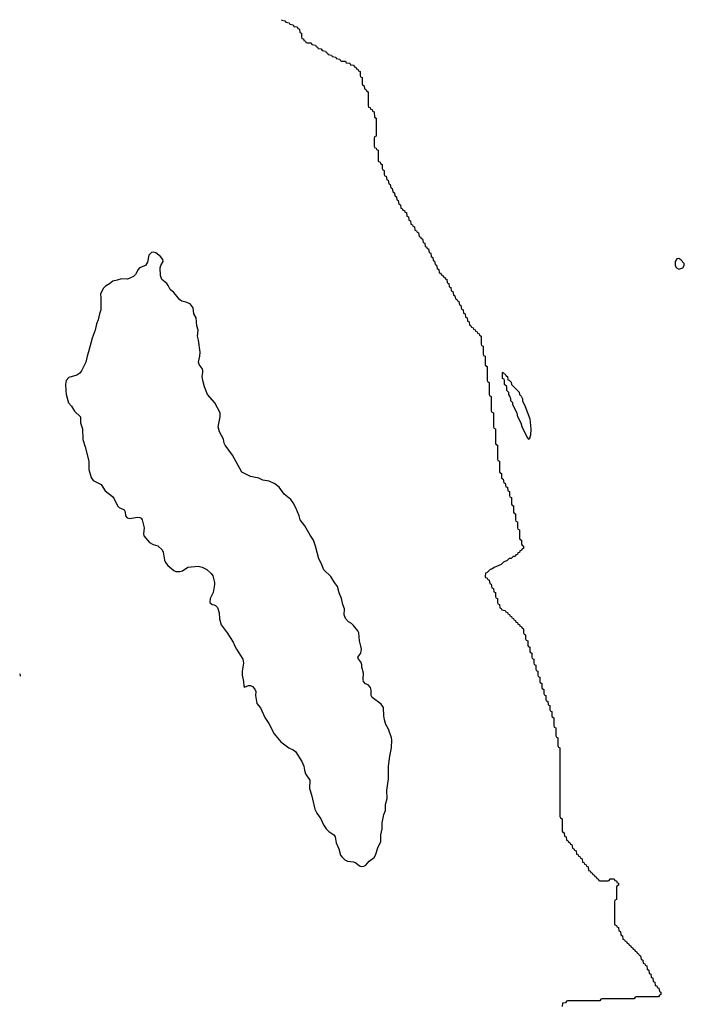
# Model space of a CAD drawing. Header units: inches. Extents: x 2671394 to 2765652, y 830470 to 955458.
# Tile 222 of 256: x 2679663 to 2686245, y 926451 to 936204. Entities that reach past the tile are written whole.
import ezdxf

# ---------------------------------------------------------------- set-up
doc = ezdxf.new("R2010")
doc.units = ezdxf.units.IN
doc.header["$MEASUREMENT"] = 0
for name, color, linetype in [('C6972', 7, 'Continuous'), ('C6982', 7, 'Continuous'), ('C6983', 7, 'Continuous')]:
    doc.layers.add(name, color=color, linetype=linetype)

msp = doc.modelspace()

# ---------------------------------------------------------------- linework, layer by layer
at = {"layer": 'C6972', "color": 2, "elevation": -2}
msp.add_lwpolyline([(2679670.3, 929701.5), (2679672.5, 929712.5), (2679663.4, 929723.5)], dxfattribs=at)
at = {"layer": 'C6982', "color": 2, "elevation": -2}
for points in [[(2681795.2, 930000), (2681810.4, 929970), (2681872.2, 929870), (2681881.1, 929830), (2681867, 929750), (2681865.3, 929710), (2681879.5, 929650), (2681882.4, 929602.4), (2681890, 929591), (2681930, 929608.5), (2681950, 929610.4), (2681970, 929600.4), (2681993.1, 929573.1), (2682000.3, 929550), (2681999.5, 929510), (2682012.4, 929430), (2682047.9, 929387.9), (2682090, 929290.7), (2682131.5, 929231.5), (2682184.2, 929130), (2682250, 929050.3), (2682330, 928990.3), (2682372.4, 928972.4), (2682394.7, 928954.7), (2682457.8, 928857.8), (2682478.7, 928810), (2682482.4, 928770), (2682493.8, 928733.8), (2682536.4, 928670), (2682534.4, 928590), (2682553.2, 928526.8), (2682585.1, 928385.1), (2682606.1, 928346.1), (2682645.5, 928290), (2682670.5, 928230), (2682697.1, 928190), (2682723.4, 928163.4), (2682775.5, 928130), (2682786, 928110), (2682797.1, 928050), (2682825.5, 927990), (2682842, 927930), (2682852.3, 927912.3), (2682882.9, 927882.9), (2682908.5, 927868.5), (2682970, 927863), (2682991.8, 927851.8), (2683030, 927822), (2683050, 927817.1), (2683070, 927820.5), (2683090, 927830.6), (2683125.2, 927870), (2683174.5, 927905.5), (2683187.6, 927930), (2683212, 928010), (2683238.7, 928061.3), (2683240.9, 928130), (2683254.5, 928190), (2683252.3, 928250), (2683269.6, 928330), (2683287.6, 928370), (2683287.6, 928430), (2683301.6, 928490), (2683298, 928570), (2683314.8, 928685.2), (2683316, 928810), (2683329.4, 928910), (2683346.6, 928990), (2683349.5, 929070), (2683346.6, 929090), (2683316.2, 929176.2), (2683290, 929222), (2683276, 929270), (2683269.3, 929310), (2683266.6, 929390), (2683243.3, 929423.3), (2683154, 929490), (2683142.7, 929510), (2683143.2, 929563.2), (2683137.2, 929590), (2683114.5, 929614.5), (2683087, 929627), (2683069.3, 929650), (2683063.7, 929670), (2683067, 929730), (2683052.7, 929790), (2683052.3, 929812.3), (2683042, 929842), (2683017.2, 929870), (2683013.2, 929890), (2683040.9, 929930), (2683049.4, 929970), (2683042, 930000)], [(2684697.3, 930000), (2684698, 929998), (2684714, 929990), (2684714, 929950), (2684718, 929938), (2684734, 929930), (2684734, 929890), (2684738, 929878), (2684754, 929870), (2684754, 929830), (2684758, 929818), (2684774, 929810), (2684774, 929770), (2684778, 929758), (2684794, 929750), (2684794, 929710), (2684798, 929698), (2684814, 929690), (2684814, 929650), (2684818, 929638), (2684834, 929630), (2684834, 929590), (2684838, 929578), (2684854, 929570), (2684854, 929530), (2684858, 929518), (2684874, 929510), (2684874, 929470), (2684878, 929458), (2684892.7, 929452.7), (2684898, 929418), (2684914, 929410), (2684914, 929370), (2684918, 929358), (2684934, 929350), (2684934, 929310), (2684938, 929298), (2684954, 929290), (2684954, 929210), (2684958, 929198), (2684974, 929190), (2684974, 929110), (2684978, 929098), (2684994, 929090), (2684994, 929010), (2684998, 928998), (2685014, 928990), (2685014, 928310), (2685018, 928298), (2685034, 928290), (2685034, 928170), (2685038, 928158), (2685054, 928150), (2685058, 928118), (2685074, 928110), (2685078, 928078), (2685092.7, 928072.7), (2685098, 928058), (2685112.7, 928052.7), (2685118, 928038), (2685132.7, 928032.7), (2685138, 927998), (2685152.7, 927992.7), (2685158, 927978), (2685172.7, 927972.7), (2685178, 927938), (2685192.7, 927932.7), (2685198, 927918), (2685212.7, 927912.7), (2685218, 927898), (2685232.7, 927892.7), (2685238, 927858), (2685252.7, 927852.7), (2685258, 927838), (2685272.7, 927832.7), (2685278, 927818), (2685292.7, 927812.7), (2685298, 927778), (2685312.7, 927772.7), (2685318, 927758), (2685332.7, 927752.7), (2685338, 927738), (2685352.7, 927732.7), (2685358, 927718), (2685372.7, 927712.7), (2685378, 927698), (2685392.7, 927692.7), (2685398, 927678), (2685410, 927674), (2685490, 927674), (2685502, 927678), (2685510, 927694), (2685550, 927694), (2685558, 927678), (2685572.7, 927672.7), (2685578, 927658), (2685592.7, 927652.7), (2685594, 927630), (2685578, 927622), (2685574, 927610), (2685574, 927490), (2685558, 927482), (2685554, 927470), (2685554, 927250), (2685558, 927238), (2685572.7, 927232.7), (2685578, 927218), (2685592.7, 927212.7), (2685598, 927178), (2685612.7, 927172.7), (2685618, 927138), (2685634, 927130), (2685638, 927098), (2685654, 927090), (2685658, 927078), (2685672.7, 927072.7), (2685678, 927058), (2685692.7, 927052.7), (2685698, 927038), (2685712.7, 927032.7), (2685718, 927018), (2685732.7, 927012.7), (2685738, 926998), (2685752.7, 926992.7), (2685758, 926978), (2685772.7, 926972.7), (2685778, 926958), (2685792.7, 926952.7), (2685798, 926938), (2685812.7, 926932.7), (2685818, 926898), (2685834, 926890), (2685838, 926858), (2685852.7, 926852.7), (2685858, 926838), (2685872.7, 926832.7), (2685878, 926798), (2685894, 926790), (2685898, 926758), (2685912.7, 926752.7), (2685918, 926718), (2685932.7, 926712.7), (2685938, 926678), (2685954, 926670), (2685958, 926638), (2685972.7, 926632.7), (2685978, 926618), (2685992.7, 926612.7), (2685998, 926578), (2686014, 926570), (2686014, 926550), (2685998, 926542), (2685990, 926526), (2685770, 926526), (2685758, 926522), (2685750, 926506), (2685430, 926506), (2685418, 926502), (2685410, 926486), (2685090, 926486), (2685078, 926482), (2685070, 926466), (2685038, 926462), (2685034, 926430)]]:
    msp.add_lwpolyline(points, dxfattribs=at)
at = {"layer": 'C6983', "color": 2, "elevation": -2}
for points in [[(2682255.9, 936203.8), (2682258, 936198), (2682290, 936194), (2682298, 936178), (2682332.7, 936172.7), (2682338, 936158), (2682372.7, 936152.7), (2682378, 936138), (2682412.7, 936132.7), (2682418, 936118), (2682434, 936110), (2682438, 936078), (2682454, 936070), (2682454, 936030), (2682458, 936018), (2682472.7, 936012.7), (2682478, 935998), (2682492.7, 935992.7), (2682498, 935978), (2682510, 935974), (2682550, 935974), (2682558, 935958), (2682592.7, 935952.7), (2682598, 935938), (2682612.7, 935932.7), (2682618, 935918), (2682650, 935914), (2682658, 935898), (2682692.7, 935892.7), (2682698, 935878), (2682712.7, 935872.7), (2682718, 935858), (2682752.7, 935852.7), (2682758, 935838), (2682792.7, 935832.7), (2682798, 935818), (2682832.7, 935812.7), (2682838, 935798), (2682850, 935794), (2682890, 935794), (2682898, 935778), (2682932.7, 935772.7), (2682938, 935758), (2682972.7, 935752.7), (2682978, 935738), (2682992.7, 935732.7), (2682998, 935718), (2683012.7, 935712.7), (2683018, 935698), (2683034, 935690), (2683034, 935650), (2683038, 935638), (2683054, 935630), (2683054, 935570), (2683058, 935558), (2683074, 935550), (2683078, 935518), (2683092.7, 935512.7), (2683098, 935498), (2683114, 935490), (2683114, 935350), (2683118, 935338), (2683132.7, 935332.7), (2683138, 935318), (2683152.7, 935312.7), (2683158, 935298), (2683172.7, 935292.7), (2683178, 935238), (2683194, 935230), (2683194, 935050), (2683178, 935042), (2683174, 935030), (2683174, 934950), (2683178, 934938), (2683192.7, 934932.7), (2683198, 934918), (2683214, 934910), (2683214, 934810), (2683218, 934798), (2683232.7, 934792.7), (2683238, 934778), (2683254, 934770), (2683254, 934730), (2683258, 934718), (2683274, 934710), (2683274, 934670), (2683278, 934658), (2683292.7, 934652.7), (2683298, 934618), (2683312.7, 934612.7), (2683318, 934578), (2683332.7, 934572.7), (2683338, 934538), (2683352.7, 934532.7), (2683358, 934498), (2683374, 934490), (2683378, 934458), (2683394, 934450), (2683398, 934418), (2683412.7, 934412.7), (2683418, 934378), (2683434, 934370), (2683438, 934338), (2683452.7, 934332.7), (2683458, 934318), (2683472.7, 934312.7), (2683478, 934298), (2683492.7, 934292.7), (2683498, 934258), (2683512.7, 934252.7), (2683518, 934218), (2683534, 934210), (2683538, 934178), (2683552.7, 934172.7), (2683558, 934158), (2683572.7, 934152.7), (2683578, 934118), (2683592.7, 934112.7), (2683598, 934098), (2683612.7, 934092.7), (2683618, 934058), (2683632.7, 934052.7), (2683638, 934038), (2683652.7, 934032.7), (2683658, 933998), (2683674, 933990), (2683678, 933958), (2683692.7, 933952.7), (2683698, 933938), (2683712.7, 933932.7), (2683718, 933898), (2683734, 933890), (2683738, 933858), (2683754, 933850), (2683758, 933818), (2683772.7, 933812.7), (2683778, 933778), (2683792.7, 933772.7), (2683798, 933738), (2683814, 933730), (2683818, 933698), (2683832.7, 933692.7), (2683838, 933678), (2683852.7, 933672.7), (2683858, 933658), (2683872.7, 933652.7), (2683878, 933638), (2683892.7, 933632.7), (2683898, 933598), (2683914, 933590), (2683918, 933558), (2683932.7, 933552.7), (2683938, 933518), (2683954, 933510), (2683958, 933478), (2683974, 933470), (2683978, 933438), (2683992.7, 933432.7), (2683998, 933418), (2684012.7, 933412.7), (2684018, 933378), (2684032.7, 933372.7), (2684038, 933338), (2684054, 933330), (2684058, 933298), (2684074, 933290), (2684078, 933258), (2684094, 933250), (2684098, 933218), (2684114, 933210), (2684118, 933178), (2684132.7, 933172.7), (2684138, 933158), (2684152.7, 933152.7), (2684158, 933138), (2684172.7, 933132.7), (2684178, 933118), (2684192.7, 933112.7), (2684198, 933098), (2684212.7, 933092.7), (2684218, 933078), (2684234, 933070), (2684234, 932990), (2684238, 932978), (2684254, 932970), (2684254, 932890), (2684258, 932878), (2684274, 932870), (2684274, 932790), (2684278, 932778), (2684294, 932770), (2684294, 932630), (2684298, 932618), (2684314, 932610), (2684314, 932490), (2684318, 932478), (2684334, 932470), (2684334, 932330), (2684338, 932318), (2684354, 932310), (2684354, 932170), (2684358, 932158), (2684374, 932150), (2684374, 932010), (2684378, 931998), (2684394, 931990), (2684394, 931850), (2684398, 931838), (2684414, 931830), (2684414, 931730), (2684418, 931718), (2684434, 931710), (2684434, 931670), (2684438, 931658), (2684452.7, 931652.7), (2684458, 931618), (2684472.7, 931612.7), (2684478, 931578), (2684492.7, 931572.7), (2684498, 931538), (2684514, 931530), (2684514, 931490), (2684518, 931478), (2684534, 931470), (2684534, 931410), (2684538, 931398), (2684554, 931390), (2684554, 931330), (2684558, 931318), (2684574, 931310), (2684574, 931250), (2684578, 931238), (2684594, 931230), (2684594, 931170), (2684598, 931158), (2684614, 931150), (2684614, 931070), (2684618, 931058), (2684634, 931050), (2684634, 931010), (2684638, 930998), (2684654, 930990), (2684652.7, 930967.3), (2684638, 930962), (2684632.7, 930947.3), (2684618, 930942), (2684612.7, 930927.3), (2684598, 930922), (2684592.7, 930907.3), (2684578, 930902), (2684570, 930886), (2684550, 930886), (2684530, 930866), (2684510, 930866), (2684490, 930846), (2684454, 930830), (2684432.7, 930807.3), (2684363.6, 930776.4), (2684339.6, 930760.4), (2684323.6, 930756.4), (2684292.7, 930727.3), (2684278, 930722), (2684274, 930690), (2684278, 930678), (2684292.7, 930672.7), (2684298, 930658), (2684312.7, 930652.7), (2684318, 930618), (2684332.7, 930612.7), (2684338, 930578), (2684354, 930570), (2684358, 930538), (2684374, 930530), (2684374, 930490), (2684378, 930478), (2684394, 930470), (2684394, 930430), (2684398, 930418), (2684414, 930410), (2684418, 930378), (2684432.7, 930372.7), (2684438, 930358), (2684472.7, 930352.7), (2684478, 930338), (2684492.7, 930332.7), (2684498, 930318), (2684512.7, 930312.7), (2684518, 930298), (2684532.7, 930292.7), (2684538, 930278), (2684552.7, 930272.7), (2684558, 930258), (2684572.7, 930252.7), (2684578, 930238), (2684592.7, 930232.7), (2684598, 930218), (2684612.7, 930212.7), (2684618, 930198), (2684632.7, 930192.7), (2684638, 930178), (2684654, 930170), (2684654, 930130), (2684658, 930118), (2684674, 930110), (2684674, 930070), (2684678, 930058), (2684694, 930050), (2684694, 930010), (2684697.3, 930000)], [(2683042, 930000), (2683029.5, 930050), (2683020.9, 930130), (2683012.7, 930150), (2682970, 930204.5), (2682950, 930222.9), (2682918.9, 930238.9), (2682890, 930272.7), (2682875.8, 930310), (2682878.9, 930370), (2682863.5, 930410), (2682849.7, 930470), (2682826, 930526), (2682810.9, 930590.9), (2682779.6, 930630), (2682745.6, 930690), (2682675.6, 930755.6), (2682650, 930821.2), (2682624.2, 930864.2), (2682593.3, 930990), (2682573.6, 931050), (2682539.3, 931099.3), (2682487.6, 931190), (2682439.5, 931250), (2682429.5, 931290), (2682398, 931370), (2682370, 931419.5), (2682347, 931450), (2682284.1, 931504.1), (2682232.7, 931572.7), (2682190, 931607.6), (2682133.6, 931633.6), (2682070, 931644.2), (2682030, 931661.6), (2681950, 931680.5), (2681863.5, 931723.5), (2681771.9, 931891.9), (2681697.6, 931990), (2681689.6, 932010), (2681683, 932050), (2681642.9, 932122.9), (2681627.8, 932170), (2681649.7, 932270), (2681649.6, 932310), (2681597, 932410), (2681522, 932490), (2681492.9, 932567.1), (2681478, 932630), (2681472, 932670), (2681478.4, 932710), (2681476.2, 932730), (2681469.6, 932750), (2681439.5, 932790), (2681434, 932810), (2681447.3, 932870), (2681449.5, 932909.5), (2681434.5, 933030), (2681422.9, 933070), (2681431.8, 933130), (2681417, 933170), (2681409.7, 933249.7), (2681389.5, 933290), (2681382, 933350), (2681350, 933389.3), (2681310, 933406), (2681270, 933415.1), (2681249.6, 933429.6), (2681190, 933501.2), (2681152.1, 933532.1), (2681135.1, 933570), (2681119.3, 933590), (2681072.3, 933630), (2681056.2, 933670), (2681053.8, 933746.2), (2681059.5, 933770), (2681085.1, 933810), (2681082, 933830), (2681057.7, 933857.7), (2681010, 933896), (2680990, 933902), (2680970, 933897), (2680943.8, 933870), (2680930, 933802), (2680910.3, 933769.7), (2680850, 933746), (2680836.3, 933730), (2680810, 933681.2), (2680790, 933660.9), (2680730, 933635.1), (2680670, 933637.6), (2680630, 933622.9), (2680586.2, 933613.8), (2680553.7, 933586.3), (2680514.4, 933565.6), (2680494.4, 933545.6), (2680464, 933490), (2680468.3, 933448.3), (2680466.4, 933330), (2680452.4, 933290), (2680440.4, 933230), (2680423.1, 933190), (2680410.4, 933130), (2680380.3, 933050), (2680346.1, 932913.9), (2680330.4, 932870), (2680318.4, 932810), (2680275.8, 932724.2), (2680257.8, 932702.3), (2680230, 932683.6), (2680150, 932658.7), (2680123.1, 932630), (2680116.4, 932590), (2680119.5, 932530), (2680124.2, 932490), (2680146.7, 932410), (2680176.9, 932376.9), (2680206.4, 932326.4), (2680266.7, 932270), (2680266.7, 932210), (2680284.9, 932150), (2680287.3, 932047.3), (2680312, 931972), (2680348.5, 931830), (2680347, 931750), (2680370.4, 931670), (2680390, 931640.4), (2680470, 931599.1), (2680510, 931536.4), (2680580.9, 931480.9), (2680599, 931459), (2680630.5, 931390), (2680650, 931372.7), (2680698.8, 931350), (2680708, 931330), (2680712.4, 931290), (2680728, 931270), (2680750, 931262.6), (2680830, 931276.5), (2680853.1, 931273.1), (2680865.9, 931265.9), (2680875.3, 931250), (2680896, 931170), (2680888.8, 931110), (2680894, 931090), (2680950, 931027), (2680986, 931006), (2681032, 930992), (2681073.1, 930953.1), (2681084.9, 930930), (2681096.4, 930850), (2681107.7, 930827.7), (2681130, 930797.1), (2681189.1, 930749.1), (2681210, 930737), (2681250, 930737), (2681274.1, 930745.9), (2681330, 930780.3), (2681430, 930792), (2681470, 930782), (2681517.2, 930757.2), (2681559.2, 930719.2), (2681574.5, 930694.5), (2681582.6, 930670), (2681592.2, 930630), (2681592.2, 930610), (2681578.7, 930530), (2681550.4, 930470), (2681544.9, 930430), (2681570, 930410.3), (2681590, 930408.5), (2681602.3, 930402.3), (2681622.5, 930382.5), (2681640.3, 930330), (2681643.7, 930270), (2681658.7, 930210), (2681717.6, 930130), (2681776.7, 930036.7), (2681795.2, 930000)]]:
    msp.add_lwpolyline(points, dxfattribs=at)
at = {"layer": 'C6983', "color": 2}
for points, elevation in [([(2686190, 933837.2), (2686170, 933835.3), (2686156, 933810), (2686156, 933770), (2686166.4, 933746.4), (2686190, 933731.3), (2686230, 933746), (2686245.2, 933770), (2686245.2, 933790), (2686210, 933825.2)], 2), ([(2684710, 932046), (2684688.4, 932068.4), (2684638, 932170), (2684630, 932206), (2684598, 932270), (2684590, 932306), (2684548.4, 932388.4), (2684547.3, 932407.3), (2684526, 932430), (2684526, 932450), (2684516.4, 932476.4), (2684506, 932490), (2684506, 932510), (2684486, 932530), (2684486, 932570), (2684466, 932590), (2684466, 932630), (2684462, 932642), (2684446, 932650), (2684446, 932710), (2684450, 932714), (2684458, 932698), (2684472.7, 932692.7), (2684478, 932678), (2684494, 932670), (2684498, 932638), (2684510, 932634), (2684530, 932614), (2684534, 932590), (2684610, 932514), (2684614, 932490), (2684630, 932474), (2684642, 932450), (2684642, 932430), (2684670, 932374), (2684714, 932250), (2684724, 932150), (2684721, 932090)], -2)]:
    msp.add_lwpolyline(points, close=True, dxfattribs=dict(at, elevation=elevation))

doc.saveas('drawing.dxf')
